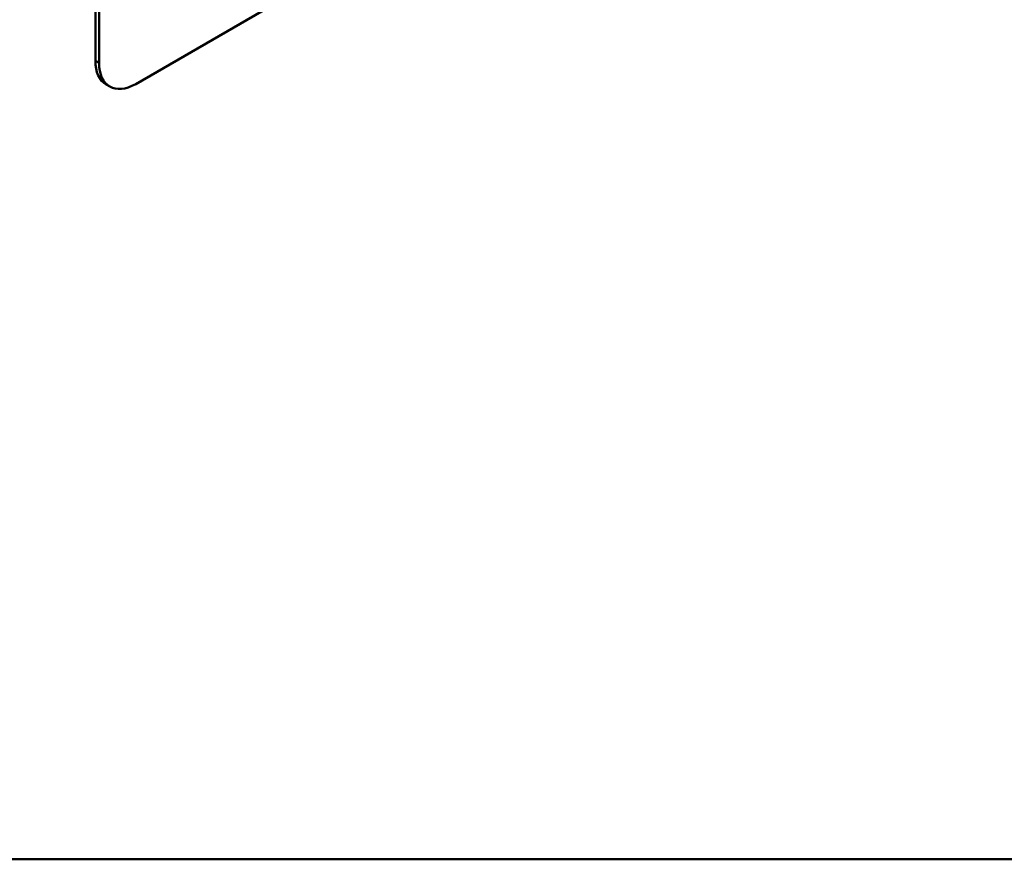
# Model space of a CAD drawing. Header units: millimetres. Extents: x 20 to 833, y 20 to 574.
# Tile 2 of 7: x 362 to 438, y 20 to 85. Entities that reach past the tile are written whole.
import ezdxf

# ---------------------------------------------------------------- set-up
doc = ezdxf.new("R2010")
doc.units = ezdxf.units.MM
doc.header["$LTSCALE"] = 2
for name, color, linetype, lineweight in [('Sichtbare Kanten(DIN)', 7, 'Continuous', 50), ('Sichtbare tangentiale Kanten(DIN)', 7, 'Continuous', 50), ('Skizziergeometrie(DIN)', 7, 'Continuous', 50)]:
    doc.layers.add(name, color=color, linetype=linetype, lineweight=lineweight)

# ---------------------------------------------------------------- blocks, each defined once
blk = doc.blocks.new('Ränder Standardrahmen')
at = {"layer": 'Skizziergeometrie(DIN)', "flags": 128}
blk.add_lwpolyline([(10, 10), (10, 287), (410, 287), (410, 10), (10, 10)], dxfattribs=at)

msp = doc.modelspace()

# ---------------------------------------------------------------- linework, layer by layer
at = {"layer": 'Sichtbare Kanten(DIN)'}
for p, q in [((367.828, 163.291), (367.828, 81.641)), ((368.111, 163.128), (368.111, 81.478)), ((370.939, 79.845), (424.679, 110.872)), ((368.939, 79.647), (368.657, 79.81))]:
    msp.add_line(p, q, dxfattribs=at)
for centre, end_param in [((370.657, 83.274), 6.283185), ((370.939, 83.111), 7.068583)]:
    msp.add_ellipse(centre, major_axis=(-2, -3.464), ratio=0.57735, start_param=5.497787, end_param=end_param, dxfattribs=at)
at = {"layer": 'Sichtbare tangentiale Kanten(DIN)'}
msp.add_line((368.111, 81.478), (367.828, 81.641), dxfattribs=at)

# ---------------------------------------------------------------- block references
at = {"xscale": 2, "yscale": 2, "zscale": 2}
msp.add_blockref('Ränder Standardrahmen', (0, 0), dxfattribs=at)

doc.saveas('drawing.dxf')
